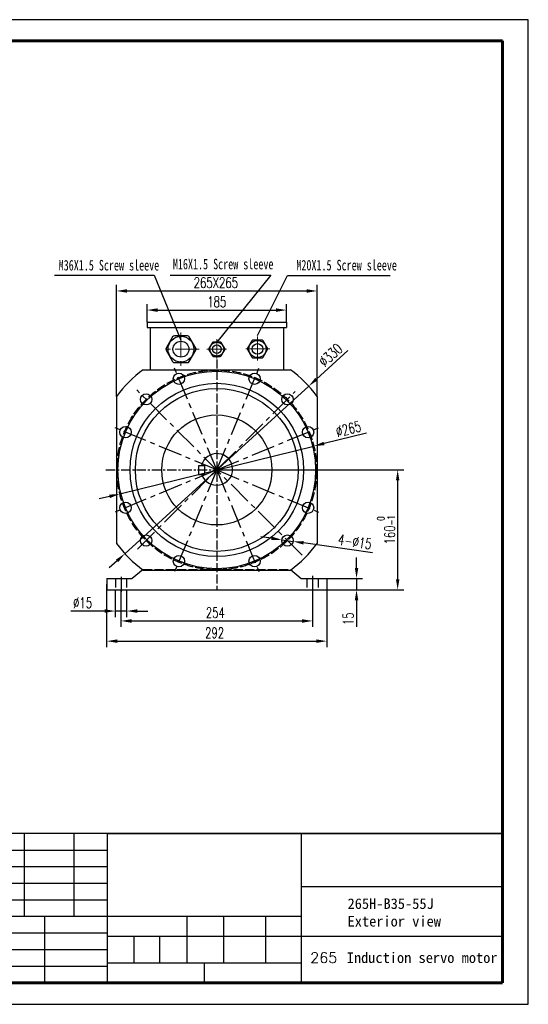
# Model space of a CAD drawing. Header units: inches. Extents: x -7322 to 8431, y -15914 to -4411.
# Tile 4 of 15: x -6164 to -5489, y -15914 to -14608. Entities that reach past the tile are written whole.
import ezdxf

# ---------------------------------------------------------------- set-up
doc = ezdxf.new("R2010")
doc.units = ezdxf.units.IN
doc.header["$MEASUREMENT"] = 0
for name, pattern in [('ACAD_ISO02W100', [15, 12, -3]), ('CENTER', [50.8, 31.75, -6.35, 6.35, -6.35]), ('CENTERX2', [20.32, 12.7, -2.54, 2.54, -2.54])]:
    doc.linetypes.add(name, pattern=pattern)
for name, color, linetype, lineweight in [('中心线', 7, 'CENTER', 13), ('图框2', 7, 'Continuous', 60), ('实线', 7, 'Continuous', 30), ('粗实线', 7, 'Continuous', 30)]:
    doc.layers.add(name, color=color, linetype=linetype, lineweight=lineweight)
for name, color, linetype in [('图框1', 18, 'Continuous'), ('尺寸线', 7, 'Continuous'), ('细实线', 7, 'Continuous')]:
    doc.layers.add(name, color=color, linetype=linetype)
doc.styles.add('SLDTEXTSTYLE0', font='txt')
doc.styles.add('SLDTEXTSTYLE3', font='txt')
doc.styles.add('SLDTEXTSTYLE7', font='txt', dxfattribs={"bigfont": 'bigfont'})
doc.styles.add('wldj', font='txt.shx', dxfattribs={"width": 0.7, "bigfont": 'INTECAD.SHX'})
doc.dimstyles.new('半径标注', dxfattribs={"dimscale": 4, "dimtxt": 3.5, "dimasz": 3.5, "dimexe": 2, "dimexo": 0, "dimgap": 1, "dimtad": 1, "dimdec": 3, "dimdsep": 46, "dimtxsty": 'wldj', "dimcen": 0.09, "dimclrd": 1, "dimclre": 1, "dimclrt": 3, "dimazin": 2, "dimtfac": 0.7, "dimtdec": 3, "dimtmove": 0, "dimatfit": 3, "dimfxl": 1, "dimtzin": 0, "dimarcsym": 0})

# ---------------------------------------------------------------- blocks, each defined once
blk = doc.blocks.new('*D42')
at = {"color": 1, "lineweight": -2}
for p, q in [((-5994.9, -15009.3), (-5994.9, -14985.2)), ((-5980.9, -14993.2), (-5823.9, -14993.2)), ((-5809.9, -15009.3), (-5809.9, -14985.2))]:
    blk.add_line(p, q, dxfattribs=at)
at = {"color": 1}
for points in [[(-5980.9, -14990.9), (-5980.9, -14995.6), (-5994.9, -14993.2)], [(-5823.9, -14990.9), (-5823.9, -14995.6), (-5809.9, -14993.2)]]:
    blk.add_solid(points, dxfattribs=at)
at = {"layer": 'Defpoints', "color": 0}
for p in [(-5809.9, -14993.2), (-5994.9, -15009.3), (-5809.9, -15009.3)]:
    blk.add_point(p, dxfattribs=at)
at = {"color": 3, "insert": (-5902.4, -14982.2), "char_height": 14, "attachment_point": 5, "style": 'wldj'}
blk.add_mtext('185', dxfattribs=at)
blk = doc.blocks.new('*D40')
at = {"color": 1, "lineweight": -2}
for p, q in [((-6035.4, -15107.7), (-6035.4, -14959.9)), ((-6021.4, -14967.9), (-5783.4, -14967.9)), ((-5769.4, -15107.7), (-5769.4, -14959.9))]:
    blk.add_line(p, q, dxfattribs=at)
at = {"color": 1}
for points in [[(-6021.4, -14965.5), (-6021.4, -14970.2), (-6035.4, -14967.9)], [(-5783.4, -14965.5), (-5783.4, -14970.2), (-5769.4, -14967.9)]]:
    blk.add_solid(points, dxfattribs=at)
at = {"layer": 'Defpoints', "color": 0}
for p in [(-5769.4, -14967.9), (-6035.4, -15107.7), (-5769.4, -15107.7)]:
    blk.add_point(p, dxfattribs=at)
at = {"color": 3, "insert": (-5903.6, -14956.9), "char_height": 14, "attachment_point": 5, "style": 'wldj'}
blk.add_mtext('265X265', dxfattribs=at)
blk = doc.blocks.new('*D43')
at = {"color": 1, "lineweight": -2}
for p, q in [((-5830, -15296), (-5843.8, -15294)), ((-5816.1, -15298), (-5801.3, -15300.1)), ((-5695.9, -15315.2), (-5787.4, -15302.1))]:
    blk.add_line(p, q, dxfattribs=at)
at = {"color": 1}
for points in [[(-5829.6, -15293.7), (-5830.3, -15298.3), (-5816.1, -15298)], [(-5787.1, -15299.8), (-5787.7, -15304.4), (-5801.3, -15300.1)]]:
    blk.add_solid(points, dxfattribs=at)
at = {"layer": 'Defpoints', "color": 0}
for p in [(-5816.1, -15298), (-5801.3, -15300.1)]:
    blk.add_point(p, dxfattribs=at)
at = {"color": 3, "insert": (-5719.3, -15300.7), "char_height": 14, "attachment_point": 5, "rotation": 351.8491, "style": 'wldj'}
blk.add_mtext('4-%%C15', dxfattribs=at)
blk = doc.blocks.new('*D44')
at = {"color": 1, "lineweight": -2}
for p, q in [((-6048.4, -15356.8), (-6048.4, -15440.5)), ((-5756.4, -15356.8), (-5756.4, -15440.5)), ((-6034.4, -15432.5), (-5770.4, -15432.5))]:
    blk.add_line(p, q, dxfattribs=at)
at = {"color": 1}
for points in [[(-6034.4, -15430.2), (-6034.4, -15434.8), (-6048.4, -15432.5)], [(-5770.4, -15430.2), (-5770.4, -15434.8), (-5756.4, -15432.5)]]:
    blk.add_solid(points, dxfattribs=at)
at = {"layer": 'Defpoints', "color": 0}
for p in [(-6048.4, -15356.8), (-5756.4, -15356.8), (-5756.4, -15432.5)]:
    blk.add_point(p, dxfattribs=at)
at = {"color": 3, "insert": (-5905.3, -15421.5), "char_height": 14, "attachment_point": 5, "style": 'wldj'}
blk.add_mtext('292', dxfattribs=at)
blk = doc.blocks.new('*D45')
at = {"color": 1, "lineweight": -2}
for p, q in [((-6029.4, -15364.3), (-6029.4, -15413.7)), ((-5775.4, -15364.3), (-5775.4, -15413.7)), ((-6015.4, -15405.7), (-5789.4, -15405.7))]:
    blk.add_line(p, q, dxfattribs=at)
at = {"color": 1}
for points in [[(-6015.4, -15403.4), (-6015.4, -15408.1), (-6029.4, -15405.7)], [(-5789.4, -15403.4), (-5789.4, -15408.1), (-5775.4, -15405.7)]]:
    blk.add_solid(points, dxfattribs=at)
at = {"layer": 'Defpoints', "color": 0}
for p in [(-6029.4, -15364.3), (-5775.4, -15364.3), (-5775.4, -15405.7)]:
    blk.add_point(p, dxfattribs=at)
at = {"color": 3, "insert": (-5904.3, -15394.7), "char_height": 14, "attachment_point": 5, "style": 'wldj'}
blk.add_mtext('254', dxfattribs=at)
blk = doc.blocks.new('*D46')
at = {"color": 1, "lineweight": -2}
for p, q in [((-6036.9, -15364.3), (-6036.9, -15400.6)), ((-6021.9, -15364.3), (-6021.9, -15400.6)), ((-6050.9, -15392.6), (-6095.7, -15392.6)), ((-6021.9, -15392.6), (-6036.9, -15392.6)), ((-6007.9, -15392.6), (-5993.9, -15392.6))]:
    blk.add_line(p, q, dxfattribs=at)
at = {"color": 1}
for points in [[(-6050.9, -15390.2), (-6050.9, -15394.9), (-6036.9, -15392.6)], [(-6007.9, -15390.2), (-6007.9, -15394.9), (-6021.9, -15392.6)]]:
    blk.add_solid(points, dxfattribs=at)
at = {"layer": 'Defpoints', "color": 0}
for p in [(-6036.9, -15364.3), (-6021.9, -15364.3), (-6036.9, -15392.6)]:
    blk.add_point(p, dxfattribs=at)
at = {"color": 3, "insert": (-6080.3, -15381.6), "char_height": 14, "attachment_point": 5, "style": 'wldj'}
blk.add_mtext('%%C15', dxfattribs=at)
blk = doc.blocks.new('*D41')
at = {"color": 1, "lineweight": -2}
for p, q in [((-5902.4, -15205.3), (-5654.6, -15205.3)), ((-5662.6, -15219.3), (-5662.6, -15350.3)), ((-5759.9, -15364.3), (-5654.6, -15364.3))]:
    blk.add_line(p, q, dxfattribs=at)
at = {"color": 1}
for points in [[(-5664.9, -15219.3), (-5660.3, -15219.3), (-5662.6, -15205.3)], [(-5664.9, -15350.3), (-5660.3, -15350.3), (-5662.6, -15364.3)]]:
    blk.add_solid(points, dxfattribs=at)
at = {"layer": 'Defpoints', "color": 0}
for p in [(-5902.4, -15205.3), (-5759.9, -15364.3), (-5662.6, -15364.3)]:
    blk.add_point(p, dxfattribs=at)
at = {"color": 3, "insert": (-5678, -15284.8), "char_height": 14, "attachment_point": 5, "rotation": 90, "style": 'wldj'}
blk.add_mtext('160{\\H0.7x;\\S 0^ -1;}', dxfattribs=at)
blk = doc.blocks.new('*D47')
at = {"color": 1, "lineweight": -2}
for p, q in [((-5703.9, -15156.4), (-5760.1, -15170.3)), ((-6031, -15237.1), (-5773.7, -15173.6)), ((-6044.6, -15240.4), (-6058.2, -15243.8))]:
    blk.add_line(p, q, dxfattribs=at)
at = {"color": 1}
for points in [[(-5760.7, -15168), (-5759.6, -15172.5), (-5773.7, -15173.6)], [(-6045.2, -15238.2), (-6044.1, -15242.7), (-6031, -15237.1)]]:
    blk.add_solid(points, dxfattribs=at)
at = {"layer": 'Defpoints', "color": 0}
for p in [(-5773.7, -15173.6), (-6031, -15237.1)]:
    blk.add_point(p, dxfattribs=at)
at = {"color": 3, "insert": (-5727.9, -15151), "char_height": 14, "attachment_point": 5, "rotation": 13.8524, "style": 'wldj'}
blk.add_mtext('∅265', dxfattribs=at)
blk = doc.blocks.new('*D48')
at = {"color": 1, "lineweight": -2}
for p, q in [((-5728.5, -15046.8), (-5770.1, -15084.7)), ((-6024.3, -15316.5), (-5780.5, -15094.1)), ((-6034.6, -15326), (-6045, -15335.4))]:
    blk.add_line(p, q, dxfattribs=at)
at = {"color": 1}
for points in [[(-5771.7, -15083), (-5768.6, -15086.4), (-5780.5, -15094.1)], [(-6036.2, -15324.3), (-6033.1, -15327.7), (-6024.3, -15316.5)]]:
    blk.add_solid(points, dxfattribs=at)
at = {"layer": 'Defpoints', "color": 0}
for p in [(-5780.5, -15094.1), (-6024.3, -15316.5)]:
    blk.add_point(p, dxfattribs=at)
at = {"color": 3, "insert": (-5751.6, -15052.9), "char_height": 14, "attachment_point": 5, "rotation": 42.3712, "style": 'wldj'}
blk.add_mtext('∅330', dxfattribs=at)
blk = doc.blocks.new('*D49')
at = {"color": 1, "lineweight": -2}
for p, q in [((-5717.1, -15335.3), (-5717.1, -15321.3)), ((-5763.2, -15349.3), (-5709.1, -15349.3)), ((-5717.1, -15349.3), (-5717.1, -15364.3)), ((-5763.2, -15364.3), (-5709.1, -15364.3)), ((-5717.1, -15378.3), (-5717.1, -15413.4))]:
    blk.add_line(p, q, dxfattribs=at)
at = {"color": 1}
for points in [[(-5719.4, -15335.3), (-5714.8, -15335.3), (-5717.1, -15349.3)], [(-5719.4, -15378.3), (-5714.8, -15378.3), (-5717.1, -15364.3)]]:
    blk.add_solid(points, dxfattribs=at)
at = {"layer": 'Defpoints', "color": 0}
for p in [(-5763.2, -15349.3), (-5763.2, -15364.3), (-5717.1, -15364.3)]:
    blk.add_point(p, dxfattribs=at)
at = {"color": 3, "insert": (-5728.1, -15402.9), "char_height": 14, "attachment_point": 5, "rotation": 90, "style": 'wldj'}
blk.add_mtext('15', dxfattribs=at)

msp = doc.modelspace()

# ---------------------------------------------------------------- linework, layer by layer
for p, q in [((-5994.88, -15009.3484), (-5994.88, -15016.3484)), ((-5994.88, -15009.3484), (-5994.88, -15016.3484)), ((-5994.88, -15009.3484), (-5809.88, -15009.3484)), ((-5809.88, -15009.3484), (-5809.88, -15016.3484)), ((-5809.88, -15009.3484), (-5809.88, -15016.3484)), ((-5994.88, -15016.3484), (-5809.88, -15016.3484)), ((-5990.88, -15016.3484), (-5990.88, -15072.3484)), ((-5813.88, -15016.3484), (-5813.88, -15072.3484)), ((-6000.0324, -15072.3484), (-5804.7275, -15072.3484)), ((-6035.38, -15107.696), (-6035.38, -15303.0009)), ((-5769.38, -15107.696), (-5769.38, -15303.0009)), ((-5926.3925, -15199.3484), (-5918.3925, -15199.3484)), ((-5926.3925, -15211.3484), (-5926.3925, -15199.3484)), ((-5918.3925, -15211.3484), (-5918.3925, -15199.3484)), ((-5926.3925, -15211.3484), (-5918.3925, -15211.3484)), ((-5999.88, -15337.3484), (-6014.38, -15349.3484)), ((-5804.88, -15337.3484), (-5790.38, -15349.3484)), ((-6048.38, -15349.3484), (-6048.38, -15364.3484)), ((-6048.38, -15349.3484), (-6014.38, -15349.3484)), ((-6029.38, -15346.9506), (-6029.38, -15366.9183)), ((-6000.0324, -15338.3484), (-5804.7275, -15338.3484)), ((-5790.38, -15349.3484), (-5756.38, -15349.3484)), ((-5775.38, -15345.906), (-5775.38, -15368.0191)), ((-5756.38, -15349.3484), (-5756.38, -15364.3484)), ((-6048.38, -15364.3484), (-5756.38, -15364.3484))]:
    msp.add_line(p, q)
at = {"color": 1, "linetype": 'ACAD_ISO02W100'}
for p, q in [((-5902.38, -15058.946), (-5902.38, -15365.3484)), ((-6036.88, -15349.3484), (-6036.88, -15364.3484)), ((-6021.88, -15349.3484), (-6021.88, -15364.3484)), ((-5782.88, -15349.3484), (-5782.88, -15364.3484)), ((-5767.88, -15349.3484), (-5767.88, -15364.3484))]:
    msp.add_line(p, q, dxfattribs=at)
at = {"color": 1, "linetype": 'CENTER'}
for p, q in [((-5902.38, -15205.3484), (-5960.3742, -15065.338)), ((-5902.38, -15205.3484), (-5844.3858, -15065.338)), ((-5789.2429, -15318.4855), (-6008.6036, -15099.1248)), ((-6007.5155, -15310.484), (-5798.4671, -15101.4356)), ((-5902.38, -15205.3484), (-6042.3903, -15147.3542)), ((-5902.38, -15205.3484), (-5762.3696, -15147.3542)), ((-5902.38, -15205.3484), (-6042.3903, -15263.3426)), ((-5902.38, -15205.3484), (-5960.3742, -15345.3588)), ((-5902.38, -15205.3484), (-5844.3858, -15345.3588)), ((-5902.38, -15205.3484), (-5762.3696, -15263.3426))]:
    msp.add_line(p, q, dxfattribs=at)
at = {"color": 1, "linetype": 'CENTERX2'}
msp.add_line((-6049.6691, -15205.3484), (-5755.966, -15205.3484), dxfattribs=at)
at = {"color": 2, "linetype": 'ACAD_ISO02W100'}
msp.add_line((-5999.88, -15337.3484), (-5804.88, -15337.3484), dxfattribs=at)
msp.add_lwpolyline([(-7321.7789, -15914.3584), (-5489.3921, -15914.3584), (-5489.3921, -14607.9254), (-7321.7789, -14607.9254)], close=True)
at = {"color": 1, "linetype": 'ACAD_ISO02W100'}
msp.add_circle((-5902.38, -15205.3484), 132.5, dxfattribs=at)
for centre, radius in [((-5902.38, -15205.3484), 131), ((-5952.5115, -15084.3202), 7.5), ((-5852.2484, -15084.3202), 7.5), ((-5902.38, -15205.3484), 115), ((-5902.38, -15205.3484), 108), ((-5996.0716, -15111.6568), 7.5), ((-5808.6883, -15111.6568), 7.5), ((-5902.38, -15205.3484), 73), ((-6023.4082, -15155.2169), 7.5), ((-5781.3517, -15155.2169), 7.5), ((-6023.4082, -15255.4799), 7.5), ((-5781.3517, -15255.4799), 7.5), ((-5996.0716, -15299.0401), 7.5), ((-5808.6883, -15299.0401), 7.5), ((-5952.5115, -15326.3766), 7.5), ((-5852.2484, -15326.3766), 7.5)]:
    msp.add_circle(centre, radius)
for centre, radius, start, end in [((-5902.38, -15205.3484), 165, 126.2871916, 143.7128084), ((-5902.38, -15205.3484), 165, 36.2871916, 53.7128084), ((-5902.38, -15204.6218), 21, 198.6819288, 165.4565366), ((-5902.38, -15205.3484), 165, 216.2871916, 233.7128084), ((-5902.38, -15205.3484), 165, 306.2871916, 323.7128084)]:
    msp.add_arc(centre, radius, start, end)
at = {"layer": '中心线', "color": 0}
for p, q in [((-5950.2518, -15022.9911), (-5950.2518, -15067.1954)), ((-5902.38, -15031.981), (-5902.38, -15057.2149)), ((-5902.38, -15032.1625), (-5902.38, -15057.3964)), ((-5848.3641, -15028.4265), (-5848.3641, -15059.9689)), ((-5848.3641, -15028.6079), (-5848.3641, -15060.1503)), ((-5925.6613, -15045.2747), (-5974.8423, -15045.2747)), ((-5889.4489, -15045.2747), (-5915.6787, -15045.2747)), ((-5832.2002, -15044.8168), (-5864.9876, -15044.8168))]:
    msp.add_line(p, q, dxfattribs=at)
at = {"layer": '图框1'}
msp.add_line((-5919.0531, -15859.2605), (-5919.0531, -15885.6605), dxfattribs=at)
at = {"layer": '图框2'}
for p, q in [((-7202.6651, -14636.0605), (-5523.685, -14636.0605)), ((-5523.685, -14636.0605), (-5523.685, -15885.6605)), ((-5523.685, -15885.6605), (-7321.7789, -15885.6605))]:
    msp.add_line(p, q, dxfattribs=at)
at = {"layer": '实线', "color": 0}
for p, q in [((-5960.9576, -15028.5933), (-5969.7218, -15043.7733)), ((-5941.1429, -15027.2733), (-5958.6713, -15027.2733)), ((-5930.0924, -15043.7733), (-5938.8566, -15028.5933)), ((-5908.2735, -15036.2933), (-5912.9478, -15044.3893)), ((-5897.7057, -15035.5893), (-5907.0542, -15035.5893)), ((-5891.8121, -15044.3893), (-5896.4864, -15036.2933)), ((-5855.7311, -15033.8168), (-5861.5739, -15043.9368)), ((-5842.5213, -15032.9368), (-5854.2069, -15032.9368)), ((-5835.1543, -15043.9368), (-5840.9971, -15033.8168)), ((-5969.7218, -15046.4133), (-5960.9576, -15061.5933)), ((-5938.8566, -15061.5933), (-5930.0924, -15046.4133)), ((-5912.9478, -15045.7973), (-5908.2735, -15053.8933)), ((-5896.4864, -15053.8933), (-5891.8121, -15045.7973)), ((-5861.5739, -15045.6968), (-5855.7311, -15055.8168)), ((-5840.9971, -15055.8168), (-5835.1543, -15045.6968)), ((-5958.6713, -15062.9133), (-5941.1429, -15062.9133)), ((-5907.0542, -15054.5973), (-5897.7057, -15054.5973)), ((-5854.2069, -15056.6968), (-5842.5213, -15056.6968))]:
    msp.add_line(p, q, dxfattribs=at)
for centre, radius in [((-5949.9071, -15045.0933), 17.16), ((-5949.9071, -15045.0933), 10.56), ((-5902.38, -15045.0933), 9.152), ((-5848.3641, -15044.8168), 11.44), ((-5902.38, -15045.0933), 5.632), ((-5848.3641, -15044.8168), 7.04)]:
    msp.add_circle(centre, radius, dxfattribs=at)
for centre, radius, start, end in [((-5958.6713, -15029.9133), 2.64, 90, 150), ((-5941.1429, -15029.9133), 2.64, 30, 90), ((-5907.0542, -15036.9973), 1.408, 90, 150), ((-5897.7057, -15036.9973), 1.408, 30, 90), ((-5854.2069, -15034.6968), 1.76, 90, 150), ((-5842.5213, -15034.6968), 1.76, 30, 90), ((-5967.4354, -15045.0933), 2.64, 150, 210), ((-5932.3787, -15045.0933), 2.64, 330, 30), ((-5911.7284, -15045.0933), 1.408, 150, 210), ((-5893.0315, -15045.0933), 1.408, 330, 30), ((-5860.0497, -15044.8168), 1.76, 150, 210), ((-5836.6785, -15044.8168), 1.76, 330, 30), ((-5958.6713, -15060.2733), 2.64, 210, 270), ((-5941.1429, -15060.2733), 2.64, 270, 330), ((-5907.0542, -15053.1893), 1.408, 210, 270), ((-5897.7057, -15053.1893), 1.408, 270, 330), ((-5854.2069, -15054.9368), 1.76, 210, 270), ((-5842.5213, -15054.9368), 1.76, 270, 330)]:
    msp.add_arc(centre, radius, start, end, dxfattribs=at)
at = {"layer": '尺寸线', "color": 0}
for p, q in [((-6117.7003, -14946.7958), (-5985.453, -14946.7958)), ((-5985.453, -14946.7958), (-5949.9071, -15033.2133)), ((-5964.0896, -14946.7958), (-5830.6739, -14946.7958)), ((-5830.6739, -14946.7958), (-5902.38, -15035.5893)), ((-5808.6427, -14947.4907), (-5672.5026, -14947.4907))]:
    msp.add_line(p, q, dxfattribs=at)
at = {"layer": '尺寸线'}
msp.add_line((-5848.3641, -15026.9968), (-5808.6427, -14947.4907), dxfattribs=at)
at = {"layer": '粗实线'}
for p, q in [((-5523.685, -15687.6605), (-6315.685, -15687.6605)), ((-6047.7531, -15687.6605), (-6047.7531, -15885.6605)), ((-5790.3531, -15687.6605), (-5790.3531, -15885.6605)), ((-5790.3531, -15758.0605), (-5523.685, -15758.0605)), ((-5790.3531, -15797.6605), (-6315.685, -15797.6605)), ((-6047.7531, -15824.0605), (-5790.3531, -15824.0605)), ((-5790.3531, -15824.0605), (-5523.685, -15824.0605)), ((-6047.7531, -15859.2605), (-5790.3531, -15859.2605))]:
    msp.add_line(p, q, dxfattribs=at)
at = {"layer": '细实线'}
for p, q in [((-6157.7091, -15687.6605), (-6157.7091, -15797.6605)), ((-6091.7091, -15687.6605), (-6091.7091, -15797.6605)), ((-6315.685, -15709.6605), (-6047.7531, -15709.6605)), ((-6315.685, -15731.6605), (-6047.7531, -15731.6605)), ((-6315.685, -15753.6605), (-6047.7531, -15753.6605)), ((-6315.685, -15775.6605), (-6047.7531, -15775.6605)), ((-6130.885, -15797.6605), (-6130.885, -15885.6605)), ((-5942.1531, -15797.6605), (-5942.1531, -15859.2605)), ((-5893.6383, -15797.6605), (-5893.6383, -15859.2605)), ((-5837.6531, -15797.6605), (-5837.6531, -15859.2605)), ((-6315.685, -15819.6605), (-6047.7531, -15819.6605)), ((-6012.5343, -15824.0605), (-6012.5343, -15859.2605)), ((-5978.4396, -15824.0605), (-5978.4396, -15859.2605)), ((-6315.685, -15841.6605), (-6047.7531, -15841.6605)), ((-6315.685, -15863.6605), (-6047.7531, -15863.6605))]:
    msp.add_line(p, q, dxfattribs=at)
at = {"layer": '细实线', "color": 0}
msp.add_line((-6046.2367, -15687.6605), (-5523.685, -15687.6605), dxfattribs=at)

# ---------------------------------------------------------------- texts
at = {"color": 7, "linetype": 'Continuous', "lineweight": 0, "insert": (-5729.011, -15773.8043), "char_height": 14, "attachment_point": 1, "style": 'SLDTEXTSTYLE3'}
msp.add_mtext('{\\fSimSun|b0|i0|c134|p2;265H-B35-55J \\P\\fSimSun|b0|i0|c0|p2;\\C256;Exterior view}', dxfattribs=at)
at = {"layer": '尺寸线', "color": 0, "char_height": 14, "width": 139.536865, "attachment_point": 1, "style": 'SLDTEXTSTYLE0'}
for s, insert in [('{\\fKaiTi_GB2312|b0|i0|c134|p2;\\W0.7;\\C3;M36X1.5 Screw sleeve}', (-6112.0406, -14926.6937)), ('{\\fKaiTi_GB2312|b0|i0|c134|p49;\\W0.7;\\C3;M16X1.5 Screw sleeve}', (-5960.6036, -14925.1719)), ('{\\fKaiTi_GB2312|b0|i0|c134|p49;\\W0.7;\\C3;M20X1.5 Screw sleeve}', (-5796.9102, -14926.6136))]:
    msp.add_mtext(s, dxfattribs=dict(at, insert=insert))
at = {"layer": '细实线', "insert": (-5778.6158, -15845.5056), "char_height": 14, "attachment_point": 1, "style": 'SLDTEXTSTYLE7'}
msp.add_mtext('265 {\\fSimSun|b0|i0|c0|p2;Induction servo motor}', dxfattribs=at)

# ---------------------------------------------------------------- dimensions: what is measured, and where the dimension line sits
dim = msp.add_linear_dim(base=(-5769.38, -14967.8752), p1=(-6035.38, -15107.696), p2=(-5769.38, -15107.696), text='265X265', dimstyle='半径标注')
dim.commit()
dim.dimension.update_dxf_attribs({"geometry": '*D40', "text_midpoint": (-5903.6204, -14967.8752), "dimtype": 160})
for base, p1, p2, text, picture, middle in [((-5809.88, -14993.2172), (-5994.88, -15009.3484), (-5809.88, -15009.3484), '185', '*D42', (-5902.38, -14982.2172)), ((-6036.88, -15392.5825), (-6021.88, -15364.3484), (-6036.88, -15364.3484), '%%C15', '*D46', (-6080.3133, -15381.5825))]:
    dim = msp.add_linear_dim(base=base, p1=p1, p2=p2, text=text, dimstyle='半径标注')
    dim.commit()
    dim.dimension.update_dxf_attribs({"geometry": picture, "text_midpoint": middle})
for p1, p2, picture, middle in [((-6024.2809, -15316.5471), (-5780.479, -15094.1497), '*D48', (-5751.5805, -15052.8992)), ((-6031.0263, -15237.0719), (-5773.7336, -15173.625), '*D47', (-5727.8539, -15150.9818))]:
    dim = msp.add_diameter_dim_2p(p1=p1, p2=p2, dimstyle='半径标注')
    dim.commit()
    dim.dimension.update_dxf_attribs({"geometry": picture, "text_midpoint": middle})
dim = msp.add_linear_dim(base=(-5662.6118, -15364.3484), p1=(-5902.38, -15205.3484), p2=(-5759.9366, -15364.3484), angle=90, text='160{\\H0.7x;\\S 0^ -1;}', dimstyle='半径标注')
dim.commit()
dim.dimension.update_dxf_attribs({"geometry": '*D41', "text_midpoint": (-5678.0452, -15284.8484)})
dim = msp.add_diameter_dim_2p(p1=(-5816.1125, -15297.9767), p2=(-5801.2641, -15300.1034), text='4-%%C15', dimstyle='半径标注')
dim.commit()
dim.dimension.update_dxf_attribs({"geometry": '*D43', "text_midpoint": (-5720.901, -15311.6136), "dimtype": 163})
dim = msp.add_linear_dim(base=(-5717.0979, -15364.3484), p1=(-5763.1942, -15349.3484), p2=(-5763.1942, -15364.3484), angle=90, dimstyle='半径标注')
dim.commit()
dim.dimension.update_dxf_attribs({"geometry": '*D49', "text_midpoint": (-5728.0979, -15402.8817)})
for base, p1, p2, picture, middle in [((-5756.38, -15432.5122), (-6048.38, -15356.8484), (-5756.38, -15356.8484), '*D44', (-5905.2822, -15432.5122)), ((-5775.38, -15405.7449), (-6029.38, -15364.3484), (-5775.38, -15364.3484), '*D45', (-5904.2712, -15405.7449))]:
    dim = msp.add_linear_dim(base=base, p1=p1, p2=p2, dimstyle='半径标注')
    dim.commit()
    dim.dimension.update_dxf_attribs({"geometry": picture, "text_midpoint": middle, "dimtype": 160})

doc.saveas('drawing.dxf')
